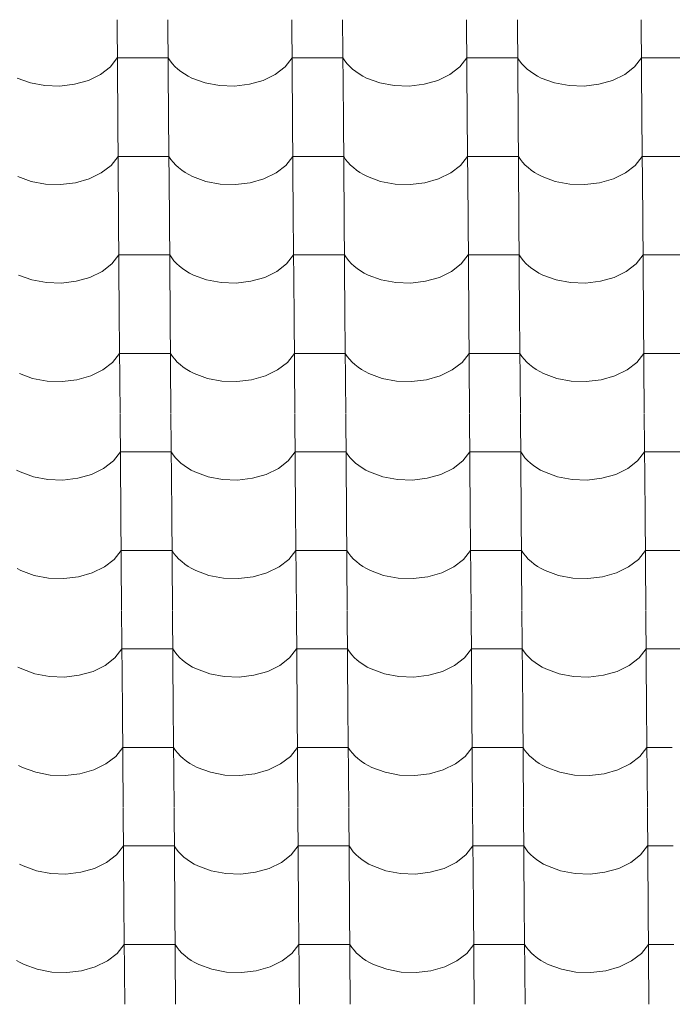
# Model space of a CAD drawing. Header units: millimetres. Extents: x -27785 to 104762, y -947 to 11132.
# Tile 85 of 146: x -10105 to -9489, y 7969 to 8898. Entities that reach past the tile are written whole.
import ezdxf

# ---------------------------------------------------------------- set-up
doc = ezdxf.new("R2010")
doc.units = ezdxf.units.MM
doc.header["$MEASUREMENT"] = 0
doc.layers.add('POHLED JIŽNÍ_1_Bourané_Výplně - Povrchové', color=7, linetype='Continuous')
doc.layers.add('POHLED JIŽNÍ_1_Konstrukce - nosné', color=7, linetype='Continuous')

# ---------------------------------------------------------------- blocks, each defined once
blk = doc.blocks.new('*X2', base_point=(-29303.7, -27473.93))
at = {"layer": 'POHLED JIŽNÍ_1_Bourané_Výplně - Povrchové', "color": 7, "linetype": 'Continuous', "lineweight": 13}
for p, q in [((-10013.45, 8898.29), (-10012.73, 8805.61)), ((-9965.42, 8898.29), (-9964.69, 8805.61)), ((-9848.45, 8898.29), (-9847.73, 8805.61)), ((-9800.42, 8898.29), (-9799.7, 8805.61)), ((-9683.46, 8898.29), (-9682.74, 8805.61)), ((-9635.42, 8898.29), (-9634.7, 8805.61)), ((-9518.46, 8898.29), (-9517.74, 8805.61)), ((-10019.77, 8853.74), (-10013.17, 8862.13)), ((-9989.15, 8862.13), (-10013.17, 8862.13)), ((-9965.13, 8862.13), (-9989.15, 8862.13)), ((-9965.13, 8862.13), (-9963.29, 8859.34)), ((-9854.78, 8853.74), (-9848.17, 8862.13)), ((-9824.16, 8862.13), (-9848.17, 8862.13)), ((-9800.14, 8862.13), (-9824.16, 8862.13)), ((-9800.14, 8862.13), (-9798.29, 8859.34)), ((-9689.78, 8853.74), (-9683.18, 8862.13)), ((-9659.16, 8862.13), (-9683.18, 8862.13)), ((-9635.14, 8862.13), (-9659.16, 8862.13)), ((-9635.14, 8862.13), (-9633.3, 8859.34)), ((-9524.78, 8853.74), (-9518.18, 8862.13)), ((-9494.16, 8862.13), (-9518.18, 8862.13)), ((-9470.15, 8862.13), (-9494.16, 8862.13)), ((-10029.02, 8846.57), (-10019.77, 8853.74)), ((-9963.29, 8859.34), (-9961.15, 8856.64)), ((-9961.15, 8856.64), (-9958.72, 8854.05)), ((-9958.72, 8854.05), (-9956.02, 8851.59)), ((-9956.02, 8851.59), (-9953.06, 8849.26)), ((-9864.03, 8846.57), (-9854.78, 8853.74)), ((-9798.29, 8859.34), (-9796.15, 8856.64)), ((-9796.15, 8856.64), (-9793.72, 8854.05)), ((-9793.72, 8854.05), (-9791.02, 8851.59)), ((-9791.02, 8851.59), (-9788.06, 8849.26)), ((-9699.03, 8846.57), (-9689.78, 8853.74)), ((-9633.3, 8859.34), (-9631.15, 8856.64)), ((-9631.15, 8856.64), (-9628.73, 8854.05)), ((-9628.73, 8854.05), (-9626.03, 8851.59)), ((-9626.03, 8851.59), (-9623.07, 8849.26)), ((-9534.04, 8846.57), (-9524.78, 8853.74)), ((-10107.79, 8843.22), (-10095.31, 8838.64)), ((-10040.46, 8840.98), (-10029.02, 8846.57)), ((-9953.06, 8849.26), (-9949.86, 8847.08)), ((-9949.86, 8847.08), (-9946.43, 8845.07)), ((-9946.43, 8845.07), (-9942.79, 8843.22)), ((-9942.79, 8843.22), (-9930.32, 8838.64)), ((-9875.46, 8840.98), (-9864.03, 8846.57)), ((-9788.06, 8849.26), (-9784.86, 8847.08)), ((-9784.86, 8847.08), (-9781.43, 8845.07)), ((-9781.43, 8845.07), (-9777.8, 8843.22)), ((-9777.8, 8843.22), (-9765.32, 8838.64)), ((-9710.47, 8840.98), (-9699.03, 8846.57)), ((-9623.07, 8849.26), (-9619.87, 8847.08)), ((-9619.87, 8847.08), (-9616.44, 8845.07)), ((-9616.44, 8845.07), (-9612.8, 8843.22)), ((-9612.8, 8843.22), (-9600.32, 8838.64)), ((-9545.47, 8840.98), (-9534.04, 8846.57)), ((-10095.31, 8838.64), (-10081.63, 8836.06)), ((-10081.63, 8836.06), (-10067.45, 8835.59)), ((-10067.45, 8835.59), (-10053.49, 8837.26)), ((-10053.49, 8837.26), (-10040.46, 8840.98)), ((-9930.32, 8838.64), (-9916.64, 8836.06)), ((-9916.64, 8836.06), (-9902.45, 8835.59)), ((-9902.45, 8835.59), (-9888.49, 8837.26)), ((-9888.49, 8837.26), (-9875.46, 8840.98)), ((-9765.32, 8838.64), (-9751.64, 8836.06)), ((-9751.64, 8836.06), (-9737.46, 8835.59)), ((-9737.46, 8835.59), (-9723.5, 8837.26)), ((-9723.5, 8837.26), (-9710.47, 8840.98)), ((-9600.32, 8838.64), (-9586.64, 8836.06)), ((-9586.64, 8836.06), (-9572.46, 8835.59)), ((-9572.46, 8835.59), (-9558.5, 8837.26)), ((-9558.5, 8837.26), (-9545.47, 8840.98)), ((-10012.73, 8805.28), (-10012, 8712.6)), ((-9964.69, 8805.28), (-9963.97, 8712.6)), ((-9847.73, 8805.28), (-9847.01, 8712.6)), ((-9799.7, 8805.28), (-9798.97, 8712.6)), ((-9682.73, 8805.28), (-9682.01, 8712.6)), ((-9634.7, 8805.28), (-9633.98, 8712.6)), ((-9517.74, 8805.28), (-9517.02, 8712.6)), ((-10019.05, 8760.73), (-10012.44, 8769.12)), ((-9988.43, 8769.12), (-10012.44, 8769.12)), ((-9964.41, 8769.12), (-9988.43, 8769.12)), ((-9964.41, 8769.12), (-9962.56, 8766.33)), ((-9854.05, 8760.73), (-9847.45, 8769.12)), ((-9823.43, 8769.12), (-9847.45, 8769.12)), ((-9799.41, 8769.12), (-9823.43, 8769.12)), ((-9799.41, 8769.12), (-9797.57, 8766.33)), ((-9689.06, 8760.73), (-9682.45, 8769.12)), ((-9658.44, 8769.12), (-9682.45, 8769.12)), ((-9634.42, 8769.12), (-9658.44, 8769.12)), ((-9634.42, 8769.12), (-9632.57, 8766.33)), ((-9524.06, 8760.73), (-9517.46, 8769.12)), ((-9493.44, 8769.12), (-9517.46, 8769.12)), ((-9469.42, 8769.12), (-9493.44, 8769.12)), ((-10028.3, 8753.56), (-10019.05, 8760.73)), ((-9962.56, 8766.33), (-9960.42, 8763.63)), ((-9960.42, 8763.63), (-9957.99, 8761.04)), ((-9957.99, 8761.04), (-9955.29, 8758.58)), ((-9955.29, 8758.58), (-9952.34, 8756.25)), ((-9863.31, 8753.56), (-9854.05, 8760.73)), ((-9797.57, 8766.33), (-9795.43, 8763.63)), ((-9795.43, 8763.63), (-9793, 8761.04)), ((-9793, 8761.04), (-9790.3, 8758.58)), ((-9790.3, 8758.58), (-9787.34, 8756.25)), ((-9698.31, 8753.56), (-9689.06, 8760.73)), ((-9632.57, 8766.33), (-9630.43, 8763.63)), ((-9630.43, 8763.63), (-9628, 8761.04)), ((-9628, 8761.04), (-9625.3, 8758.58)), ((-9625.3, 8758.58), (-9622.34, 8756.25)), ((-9533.31, 8753.56), (-9524.06, 8760.73)), ((-10107.07, 8750.21), (-10094.59, 8745.64)), ((-10039.73, 8747.97), (-10028.3, 8753.56)), ((-9952.34, 8756.25), (-9949.13, 8754.07)), ((-9949.13, 8754.07), (-9945.71, 8752.06)), ((-9945.71, 8752.06), (-9942.07, 8750.21)), ((-9942.07, 8750.21), (-9929.59, 8745.64)), ((-9874.74, 8747.97), (-9863.31, 8753.56)), ((-9787.34, 8756.25), (-9784.14, 8754.07)), ((-9784.14, 8754.07), (-9780.71, 8752.06)), ((-9780.71, 8752.06), (-9777.07, 8750.21)), ((-9777.07, 8750.21), (-9764.6, 8745.64)), ((-9709.74, 8747.97), (-9698.31, 8753.56)), ((-9622.34, 8756.25), (-9619.14, 8754.07)), ((-9619.14, 8754.07), (-9615.71, 8752.06)), ((-9615.71, 8752.06), (-9612.08, 8750.21)), ((-9612.08, 8750.21), (-9599.6, 8745.64)), ((-9544.75, 8747.97), (-9533.31, 8753.56)), ((-10094.59, 8745.64), (-10080.91, 8743.05)), ((-10080.91, 8743.05), (-10066.73, 8742.58)), ((-10066.73, 8742.58), (-10052.76, 8744.25)), ((-10052.76, 8744.25), (-10039.73, 8747.97)), ((-9929.59, 8745.64), (-9915.91, 8743.05)), ((-9915.91, 8743.05), (-9901.73, 8742.58)), ((-9901.73, 8742.58), (-9887.77, 8744.25)), ((-9887.77, 8744.25), (-9874.74, 8747.97)), ((-9764.6, 8745.64), (-9750.92, 8743.05)), ((-9750.92, 8743.05), (-9736.73, 8742.58)), ((-9736.73, 8742.58), (-9722.77, 8744.25)), ((-9722.77, 8744.25), (-9709.74, 8747.97)), ((-9599.6, 8745.64), (-9585.92, 8743.05)), ((-9585.92, 8743.05), (-9571.74, 8742.58)), ((-9571.74, 8742.58), (-9557.78, 8744.25)), ((-9557.78, 8744.25), (-9544.75, 8747.97)), ((-10012, 8712.27), (-10011.28, 8619.59)), ((-9963.97, 8712.27), (-9963.25, 8619.59)), ((-9847.01, 8712.27), (-9846.29, 8619.59)), ((-9798.97, 8712.27), (-9798.25, 8619.59)), ((-9682.01, 8712.27), (-9681.29, 8619.59)), ((-9633.98, 8712.27), (-9633.26, 8619.59)), ((-9517.01, 8712.27), (-9516.29, 8619.59)), ((-10018.32, 8667.73), (-10011.72, 8676.11)), ((-9987.7, 8676.11), (-10011.72, 8676.11)), ((-9963.69, 8676.11), (-9987.7, 8676.11)), ((-9963.69, 8676.11), (-9961.84, 8673.32)), ((-9853.33, 8667.73), (-9846.73, 8676.11)), ((-9822.71, 8676.11), (-9846.73, 8676.11)), ((-9798.69, 8676.11), (-9822.71, 8676.11)), ((-9798.69, 8676.11), (-9796.85, 8673.32)), ((-9688.33, 8667.73), (-9681.73, 8676.11)), ((-9657.71, 8676.11), (-9681.73, 8676.11)), ((-9633.69, 8676.11), (-9657.71, 8676.11)), ((-9633.69, 8676.11), (-9631.85, 8673.32)), ((-9523.34, 8667.73), (-9516.73, 8676.11)), ((-9492.72, 8676.11), (-9516.73, 8676.11)), ((-9468.7, 8676.11), (-9492.72, 8676.11)), ((-10027.58, 8660.55), (-10018.32, 8667.73)), ((-9961.84, 8673.32), (-9959.7, 8670.62)), ((-9959.7, 8670.62), (-9957.27, 8668.03)), ((-9957.27, 8668.03), (-9954.57, 8665.57)), ((-9954.57, 8665.57), (-9951.61, 8663.24)), ((-9862.58, 8660.55), (-9853.33, 8667.73)), ((-9796.85, 8673.32), (-9794.7, 8670.62)), ((-9794.7, 8670.62), (-9792.28, 8668.03)), ((-9792.28, 8668.03), (-9789.58, 8665.57)), ((-9789.58, 8665.57), (-9786.62, 8663.24)), ((-9697.59, 8660.55), (-9688.33, 8667.73)), ((-9631.85, 8673.32), (-9629.71, 8670.62)), ((-9629.71, 8670.62), (-9627.28, 8668.03)), ((-9627.28, 8668.03), (-9624.58, 8665.57)), ((-9624.58, 8665.57), (-9621.62, 8663.24)), ((-9532.59, 8660.55), (-9523.34, 8667.73)), ((-10106.34, 8657.2), (-10093.86, 8652.63)), ((-10039.01, 8654.96), (-10027.58, 8660.55)), ((-9951.61, 8663.24), (-9948.41, 8661.07)), ((-9948.41, 8661.07), (-9944.98, 8659.05)), ((-9944.98, 8659.05), (-9941.35, 8657.2)), ((-9941.35, 8657.2), (-9928.87, 8652.63)), ((-9874.02, 8654.96), (-9862.58, 8660.55)), ((-9786.62, 8663.24), (-9783.41, 8661.07)), ((-9783.41, 8661.07), (-9779.99, 8659.05)), ((-9779.99, 8659.05), (-9776.35, 8657.2)), ((-9776.35, 8657.2), (-9763.87, 8652.63)), ((-9709.02, 8654.96), (-9697.59, 8660.55)), ((-9621.62, 8663.24), (-9618.42, 8661.07)), ((-9618.42, 8661.07), (-9614.99, 8659.05)), ((-9614.99, 8659.05), (-9611.36, 8657.2)), ((-9611.36, 8657.2), (-9598.88, 8652.63)), ((-9544.02, 8654.96), (-9532.59, 8660.55)), ((-10093.86, 8652.63), (-10080.19, 8650.04)), ((-10080.19, 8650.04), (-10066, 8649.57)), ((-10066, 8649.57), (-10052.04, 8651.24)), ((-10052.04, 8651.24), (-10039.01, 8654.96)), ((-9928.87, 8652.63), (-9915.19, 8650.04)), ((-9915.19, 8650.04), (-9901.01, 8649.57)), ((-9901.01, 8649.57), (-9887.04, 8651.24)), ((-9887.04, 8651.24), (-9874.02, 8654.96)), ((-9763.87, 8652.63), (-9750.19, 8650.04)), ((-9750.19, 8650.04), (-9736.01, 8649.57)), ((-9736.01, 8649.57), (-9722.05, 8651.24)), ((-9722.05, 8651.24), (-9709.02, 8654.96)), ((-9598.88, 8652.63), (-9585.2, 8650.04)), ((-9585.2, 8650.04), (-9571.01, 8649.57)), ((-9571.01, 8649.57), (-9557.05, 8651.24)), ((-9557.05, 8651.24), (-9544.02, 8654.96)), ((-10011.28, 8619.26), (-10010.56, 8526.58)), ((-9963.24, 8619.26), (-9962.52, 8526.58)), ((-9846.28, 8619.26), (-9845.56, 8526.58)), ((-9798.25, 8619.26), (-9797.53, 8526.58)), ((-9681.29, 8619.26), (-9680.57, 8526.58)), ((-9633.25, 8619.26), (-9632.53, 8526.58)), ((-9516.29, 8619.26), (-9515.57, 8526.58)), ((-10017.6, 8574.72), (-10011, 8583.1)), ((-9986.98, 8583.1), (-10011, 8583.1)), ((-9962.96, 8583.1), (-9986.98, 8583.1)), ((-9962.96, 8583.1), (-9961.12, 8580.31)), ((-9852.6, 8574.72), (-9846, 8583.1)), ((-9821.98, 8583.1), (-9846, 8583.1)), ((-9797.97, 8583.1), (-9821.98, 8583.1)), ((-9797.97, 8583.1), (-9796.12, 8580.31)), ((-9687.61, 8574.72), (-9681.01, 8583.1)), ((-9656.99, 8583.1), (-9681.01, 8583.1)), ((-9632.97, 8583.1), (-9656.99, 8583.1)), ((-9632.97, 8583.1), (-9631.13, 8580.31)), ((-9522.61, 8574.72), (-9516.01, 8583.1)), ((-9491.99, 8583.1), (-9516.01, 8583.1)), ((-9467.98, 8583.1), (-9491.99, 8583.1)), ((-10026.85, 8567.54), (-10017.6, 8574.72)), ((-9961.12, 8580.31), (-9958.98, 8577.61)), ((-9958.98, 8577.61), (-9956.55, 8575.03)), ((-9956.55, 8575.03), (-9953.85, 8572.56)), ((-9953.85, 8572.56), (-9950.89, 8570.24)), ((-9861.86, 8567.54), (-9852.6, 8574.72)), ((-9796.12, 8580.31), (-9793.98, 8577.61)), ((-9793.98, 8577.61), (-9791.55, 8575.03)), ((-9791.55, 8575.03), (-9788.85, 8572.56)), ((-9788.85, 8572.56), (-9785.89, 8570.24)), ((-9696.86, 8567.54), (-9687.61, 8574.72)), ((-9631.13, 8580.31), (-9628.98, 8577.61)), ((-9628.98, 8577.61), (-9626.56, 8575.03)), ((-9626.56, 8575.03), (-9623.86, 8572.56)), ((-9623.86, 8572.56), (-9620.9, 8570.24)), ((-9531.87, 8567.54), (-9522.61, 8574.72)), ((-10105.62, 8564.19), (-10093.14, 8559.62)), ((-10038.29, 8561.95), (-10026.85, 8567.54)), ((-9950.89, 8570.24), (-9947.69, 8568.06)), ((-9947.69, 8568.06), (-9944.26, 8566.04)), ((-9944.26, 8566.04), (-9940.62, 8564.19)), ((-9940.62, 8564.19), (-9928.14, 8559.62)), ((-9873.29, 8561.95), (-9861.86, 8567.54)), ((-9785.89, 8570.24), (-9782.69, 8568.06)), ((-9782.69, 8568.06), (-9779.26, 8566.04)), ((-9779.26, 8566.04), (-9775.63, 8564.19)), ((-9775.63, 8564.19), (-9763.15, 8559.62)), ((-9708.3, 8561.95), (-9696.86, 8567.54)), ((-9620.9, 8570.24), (-9617.7, 8568.06)), ((-9617.7, 8568.06), (-9614.27, 8566.04)), ((-9614.27, 8566.04), (-9610.63, 8564.19)), ((-9610.63, 8564.19), (-9598.15, 8559.62)), ((-9543.3, 8561.95), (-9531.87, 8567.54)), ((-10093.14, 8559.62), (-10079.46, 8557.03)), ((-10079.46, 8557.03), (-10065.28, 8556.56)), ((-10065.28, 8556.56), (-10051.32, 8558.23)), ((-10051.32, 8558.23), (-10038.29, 8561.95)), ((-9928.14, 8559.62), (-9914.47, 8557.03)), ((-9914.47, 8557.03), (-9900.28, 8556.56)), ((-9900.28, 8556.56), (-9886.32, 8558.23)), ((-9886.32, 8558.23), (-9873.29, 8561.95)), ((-9763.15, 8559.62), (-9749.47, 8557.03)), ((-9749.47, 8557.03), (-9735.29, 8556.56)), ((-9735.29, 8556.56), (-9721.33, 8558.23)), ((-9721.33, 8558.23), (-9708.3, 8561.95)), ((-9598.15, 8559.62), (-9584.47, 8557.03)), ((-9584.47, 8557.03), (-9570.29, 8556.56)), ((-9570.29, 8556.56), (-9556.33, 8558.23)), ((-9556.33, 8558.23), (-9543.3, 8561.95)), ((-10010.56, 8526.25), (-10009.83, 8433.57)), ((-9962.52, 8526.25), (-9961.8, 8433.57)), ((-9845.56, 8526.25), (-9844.84, 8433.57)), ((-9797.52, 8526.25), (-9796.8, 8433.57)), ((-9680.56, 8526.25), (-9679.84, 8433.57)), ((-9632.53, 8526.25), (-9631.81, 8433.57)), ((-9515.57, 8526.25), (-9514.85, 8433.57)), ((-10016.88, 8481.71), (-10010.27, 8490.09)), ((-9986.26, 8490.09), (-10010.27, 8490.09)), ((-9962.24, 8490.09), (-9986.26, 8490.09)), ((-9962.24, 8490.09), (-9960.39, 8487.3)), ((-9851.88, 8481.71), (-9845.28, 8490.09)), ((-9821.26, 8490.09), (-9845.28, 8490.09)), ((-9797.24, 8490.09), (-9821.26, 8490.09)), ((-9797.24, 8490.09), (-9795.4, 8487.3)), ((-9686.88, 8481.71), (-9680.28, 8490.09)), ((-9656.26, 8490.09), (-9680.28, 8490.09)), ((-9632.25, 8490.09), (-9656.26, 8490.09)), ((-9632.25, 8490.09), (-9630.4, 8487.3)), ((-9521.89, 8481.71), (-9515.29, 8490.09)), ((-9491.27, 8490.09), (-9515.29, 8490.09)), ((-9467.25, 8490.09), (-9491.27, 8490.09)), ((-10026.13, 8474.54), (-10016.88, 8481.71)), ((-9960.39, 8487.3), (-9958.25, 8484.6)), ((-9958.25, 8484.6), (-9955.82, 8482.02)), ((-9955.82, 8482.02), (-9953.12, 8479.55)), ((-9953.12, 8479.55), (-9950.17, 8477.23)), ((-9861.13, 8474.54), (-9851.88, 8481.71)), ((-9795.4, 8487.3), (-9793.26, 8484.6)), ((-9793.26, 8484.6), (-9790.83, 8482.02)), ((-9790.83, 8482.02), (-9788.13, 8479.55)), ((-9788.13, 8479.55), (-9785.17, 8477.23)), ((-9696.14, 8474.54), (-9686.88, 8481.71)), ((-9630.4, 8487.3), (-9628.26, 8484.6)), ((-9628.26, 8484.6), (-9625.83, 8482.02)), ((-9625.83, 8482.02), (-9623.13, 8479.55)), ((-9623.13, 8479.55), (-9620.17, 8477.23)), ((-9531.14, 8474.54), (-9521.89, 8481.71)), ((-10108.53, 8473.03), (-10104.9, 8471.18)), ((-10104.9, 8471.18), (-10092.42, 8466.61)), ((-10037.56, 8468.94), (-10026.13, 8474.54)), ((-9950.17, 8477.23), (-9946.96, 8475.05)), ((-9946.96, 8475.05), (-9943.54, 8473.03)), ((-9943.54, 8473.03), (-9939.9, 8471.18)), ((-9939.9, 8471.18), (-9927.42, 8466.61)), ((-9872.57, 8468.94), (-9861.13, 8474.54)), ((-9785.17, 8477.23), (-9781.97, 8475.05)), ((-9781.97, 8475.05), (-9778.54, 8473.03)), ((-9778.54, 8473.03), (-9774.9, 8471.18)), ((-9774.9, 8471.18), (-9762.43, 8466.61)), ((-9707.57, 8468.94), (-9696.14, 8474.54)), ((-9620.17, 8477.23), (-9616.97, 8475.05)), ((-9616.97, 8475.05), (-9613.54, 8473.03)), ((-9613.54, 8473.03), (-9609.91, 8471.18)), ((-9609.91, 8471.18), (-9597.43, 8466.61)), ((-9542.58, 8468.94), (-9531.14, 8474.54)), ((-10092.42, 8466.61), (-10078.74, 8464.02)), ((-10078.74, 8464.02), (-10064.56, 8463.55)), ((-10064.56, 8463.55), (-10050.59, 8465.22)), ((-10050.59, 8465.22), (-10037.56, 8468.94)), ((-9927.42, 8466.61), (-9913.74, 8464.02)), ((-9913.74, 8464.02), (-9899.56, 8463.55)), ((-9899.56, 8463.55), (-9885.6, 8465.22)), ((-9885.6, 8465.22), (-9872.57, 8468.94)), ((-9762.43, 8466.61), (-9748.75, 8464.02)), ((-9748.75, 8464.02), (-9734.56, 8463.55)), ((-9734.56, 8463.55), (-9720.6, 8465.22)), ((-9720.6, 8465.22), (-9707.57, 8468.94)), ((-9597.43, 8466.61), (-9583.75, 8464.02)), ((-9583.75, 8464.02), (-9569.57, 8463.55)), ((-9569.57, 8463.55), (-9555.61, 8465.22)), ((-9555.61, 8465.22), (-9542.58, 8468.94)), ((-10009.83, 8433.24), (-10009.11, 8340.57)), ((-9961.8, 8433.24), (-9961.08, 8340.57)), ((-9844.84, 8433.24), (-9844.11, 8340.57)), ((-9796.8, 8433.24), (-9796.08, 8340.57)), ((-9679.84, 8433.24), (-9679.12, 8340.57)), ((-9631.81, 8433.24), (-9631.08, 8340.57)), ((-9514.84, 8433.24), (-9514.12, 8340.57)), ((-10016.15, 8388.7), (-10009.55, 8397.08)), ((-9985.53, 8397.08), (-10009.55, 8397.08)), ((-9961.52, 8397.08), (-9985.53, 8397.08)), ((-9961.52, 8397.08), (-9959.67, 8394.29)), ((-9851.16, 8388.7), (-9844.55, 8397.08)), ((-9820.54, 8397.08), (-9844.55, 8397.08)), ((-9796.52, 8397.08), (-9820.54, 8397.08)), ((-9796.52, 8397.08), (-9794.67, 8394.29)), ((-9686.16, 8388.7), (-9679.56, 8397.08)), ((-9655.54, 8397.08), (-9679.56, 8397.08)), ((-9631.52, 8397.08), (-9655.54, 8397.08)), ((-9631.52, 8397.08), (-9629.68, 8394.29)), ((-9521.16, 8388.7), (-9514.56, 8397.08)), ((-9490.55, 8397.08), (-9514.56, 8397.08)), ((-9466.53, 8397.08), (-9490.55, 8397.08)), ((-10025.41, 8381.53), (-10016.15, 8388.7)), ((-9959.67, 8394.29), (-9957.53, 8391.59)), ((-9957.53, 8391.59), (-9955.1, 8389.01)), ((-9955.1, 8389.01), (-9952.4, 8386.54)), ((-9952.4, 8386.54), (-9949.44, 8384.22)), ((-9860.41, 8381.53), (-9851.16, 8388.7)), ((-9794.67, 8394.29), (-9792.53, 8391.59)), ((-9792.53, 8391.59), (-9790.1, 8389.01)), ((-9790.1, 8389.01), (-9787.4, 8386.54)), ((-9787.4, 8386.54), (-9784.45, 8384.22)), ((-9695.41, 8381.53), (-9686.16, 8388.7)), ((-9629.68, 8394.29), (-9627.54, 8391.59)), ((-9627.54, 8391.59), (-9625.11, 8389.01)), ((-9625.11, 8389.01), (-9622.41, 8386.54)), ((-9622.41, 8386.54), (-9619.45, 8384.22)), ((-9530.42, 8381.53), (-9521.16, 8388.7)), ((-10107.81, 8380.02), (-10104.17, 8378.17)), ((-10104.17, 8378.17), (-10091.69, 8373.6)), ((-10036.84, 8375.94), (-10025.41, 8381.53)), ((-9949.44, 8384.22), (-9946.24, 8382.04)), ((-9946.24, 8382.04), (-9942.81, 8380.02)), ((-9942.81, 8380.02), (-9939.18, 8378.17)), ((-9939.18, 8378.17), (-9926.7, 8373.6)), ((-9871.84, 8375.94), (-9860.41, 8381.53)), ((-9784.45, 8384.22), (-9781.24, 8382.04)), ((-9781.24, 8382.04), (-9777.82, 8380.02)), ((-9777.82, 8380.02), (-9774.18, 8378.17)), ((-9774.18, 8378.17), (-9761.7, 8373.6)), ((-9706.85, 8375.94), (-9695.41, 8381.53)), ((-9619.45, 8384.22), (-9616.25, 8382.04)), ((-9616.25, 8382.04), (-9612.82, 8380.02)), ((-9612.82, 8380.02), (-9609.18, 8378.17)), ((-9609.18, 8378.17), (-9596.71, 8373.6)), ((-9541.85, 8375.94), (-9530.42, 8381.53)), ((-10091.69, 8373.6), (-10078.01, 8371.01)), ((-10078.01, 8371.01), (-10063.83, 8370.54)), ((-10063.83, 8370.54), (-10049.87, 8372.21)), ((-10049.87, 8372.21), (-10036.84, 8375.94)), ((-9926.7, 8373.6), (-9913.02, 8371.01)), ((-9913.02, 8371.01), (-9898.84, 8370.54)), ((-9898.84, 8370.54), (-9884.87, 8372.21)), ((-9884.87, 8372.21), (-9871.84, 8375.94)), ((-9761.7, 8373.6), (-9748.02, 8371.01)), ((-9748.02, 8371.01), (-9733.84, 8370.54)), ((-9733.84, 8370.54), (-9719.88, 8372.21)), ((-9719.88, 8372.21), (-9706.85, 8375.94)), ((-9596.71, 8373.6), (-9583.03, 8371.01)), ((-9583.03, 8371.01), (-9568.84, 8370.54)), ((-9568.84, 8370.54), (-9554.88, 8372.21)), ((-9554.88, 8372.21), (-9541.85, 8375.94)), ((-10009.11, 8340.23), (-10008.39, 8247.56)), ((-9961.07, 8340.23), (-9960.35, 8247.56)), ((-9844.11, 8340.23), (-9843.39, 8247.56)), ((-9796.08, 8340.23), (-9795.36, 8247.56)), ((-9679.12, 8340.23), (-9678.39, 8247.56)), ((-9631.08, 8340.23), (-9630.36, 8247.56)), ((-9514.12, 8340.23), (-9513.4, 8247.56)), ((-10015.43, 8295.69), (-10008.83, 8304.07)), ((-9984.81, 8304.07), (-10008.83, 8304.07)), ((-9960.79, 8304.07), (-9984.81, 8304.07)), ((-9960.79, 8304.07), (-9958.95, 8301.28)), ((-9850.43, 8295.69), (-9843.83, 8304.07)), ((-9819.81, 8304.07), (-9843.83, 8304.07)), ((-9795.8, 8304.07), (-9819.81, 8304.07)), ((-9795.8, 8304.07), (-9793.95, 8301.28)), ((-9685.44, 8295.69), (-9678.83, 8304.07)), ((-9654.82, 8304.07), (-9678.83, 8304.07)), ((-9630.8, 8304.07), (-9654.82, 8304.07)), ((-9630.8, 8304.07), (-9628.95, 8301.28)), ((-9520.44, 8295.69), (-9513.84, 8304.07)), ((-9489.82, 8304.07), (-9513.84, 8304.07)), ((-9465.8, 8304.07), (-9489.82, 8304.07)), ((-10024.68, 8288.52), (-10015.43, 8295.69)), ((-9958.95, 8301.28), (-9956.8, 8298.59)), ((-9956.8, 8298.59), (-9954.38, 8296)), ((-9954.38, 8296), (-9951.68, 8293.53)), ((-9951.68, 8293.53), (-9948.72, 8291.21)), ((-9859.69, 8288.52), (-9850.43, 8295.69)), ((-9793.95, 8301.28), (-9791.81, 8298.59)), ((-9791.81, 8298.59), (-9789.38, 8296)), ((-9789.38, 8296), (-9786.68, 8293.53)), ((-9786.68, 8293.53), (-9783.72, 8291.21)), ((-9694.69, 8288.52), (-9685.44, 8295.69)), ((-9628.95, 8301.28), (-9626.81, 8298.59)), ((-9626.81, 8298.59), (-9624.38, 8296)), ((-9624.38, 8296), (-9621.68, 8293.53)), ((-9621.68, 8293.53), (-9618.73, 8291.21)), ((-9529.7, 8288.52), (-9520.44, 8295.69)), ((-10107.08, 8287.01), (-10103.45, 8285.16)), ((-10103.45, 8285.16), (-10090.97, 8280.59)), ((-10036.12, 8282.93), (-10024.68, 8288.52)), ((-9948.72, 8291.21), (-9945.52, 8289.03)), ((-9945.52, 8289.03), (-9942.09, 8287.01)), ((-9942.09, 8287.01), (-9938.45, 8285.16)), ((-9938.45, 8285.16), (-9925.97, 8280.59)), ((-9871.12, 8282.93), (-9859.69, 8288.52)), ((-9783.72, 8291.21), (-9780.52, 8289.03)), ((-9780.52, 8289.03), (-9777.09, 8287.01)), ((-9777.09, 8287.01), (-9773.46, 8285.16)), ((-9773.46, 8285.16), (-9760.98, 8280.59)), ((-9706.12, 8282.93), (-9694.69, 8288.52)), ((-9618.73, 8291.21), (-9615.52, 8289.03)), ((-9615.52, 8289.03), (-9612.1, 8287.01)), ((-9612.1, 8287.01), (-9608.46, 8285.16)), ((-9608.46, 8285.16), (-9595.98, 8280.59)), ((-9541.13, 8282.93), (-9529.7, 8288.52)), ((-10090.97, 8280.59), (-10077.29, 8278)), ((-10077.29, 8278), (-10063.11, 8277.53)), ((-10063.11, 8277.53), (-10049.15, 8279.2)), ((-10049.15, 8279.2), (-10036.12, 8282.93)), ((-9925.97, 8280.59), (-9912.29, 8278)), ((-9912.29, 8278), (-9898.11, 8277.53)), ((-9898.11, 8277.53), (-9884.15, 8279.2)), ((-9884.15, 8279.2), (-9871.12, 8282.93)), ((-9760.98, 8280.59), (-9747.3, 8278)), ((-9747.3, 8278), (-9733.12, 8277.53)), ((-9733.12, 8277.53), (-9719.15, 8279.2)), ((-9719.15, 8279.2), (-9706.12, 8282.93)), ((-9595.98, 8280.59), (-9582.3, 8278)), ((-9582.3, 8278), (-9568.12, 8277.53)), ((-9568.12, 8277.53), (-9554.16, 8279.2)), ((-9554.16, 8279.2), (-9541.13, 8282.93)), ((-10008.38, 8247.22), (-10007.66, 8154.55)), ((-9960.35, 8247.22), (-9959.63, 8154.55)), ((-9843.39, 8247.22), (-9842.67, 8154.55)), ((-9795.35, 8247.22), (-9794.63, 8154.55)), ((-9678.39, 8247.22), (-9677.67, 8154.55)), ((-9630.36, 8247.22), (-9629.64, 8154.55)), ((-9513.4, 8247.22), (-9512.68, 8154.55)), ((-10014.71, 8202.68), (-10008.1, 8211.07)), ((-9984.09, 8211.07), (-10008.1, 8211.07)), ((-9960.07, 8211.07), (-9984.09, 8211.07)), ((-9960.07, 8211.07), (-9958.22, 8208.27)), ((-9849.71, 8202.68), (-9843.11, 8211.07)), ((-9819.09, 8211.07), (-9843.11, 8211.07)), ((-9795.07, 8211.07), (-9819.09, 8211.07)), ((-9795.07, 8211.07), (-9793.23, 8208.27)), ((-9684.71, 8202.68), (-9678.11, 8211.07)), ((-9654.09, 8211.07), (-9678.11, 8211.07)), ((-9630.08, 8211.07), (-9654.09, 8211.07)), ((-9630.08, 8211.07), (-9628.23, 8208.27)), ((-9519.72, 8202.68), (-9513.11, 8211.07)), ((-9489.1, 8211.07), (-9513.11, 8211.07)), ((-10023.96, 8195.51), (-10014.71, 8202.68)), ((-9958.22, 8208.27), (-9956.08, 8205.58)), ((-9956.08, 8205.58), (-9953.65, 8202.99)), ((-9953.65, 8202.99), (-9950.95, 8200.53)), ((-9950.95, 8200.53), (-9947.99, 8198.2)), ((-9858.96, 8195.51), (-9849.71, 8202.68)), ((-9793.23, 8208.27), (-9791.08, 8205.58)), ((-9791.08, 8205.58), (-9788.66, 8202.99)), ((-9788.66, 8202.99), (-9785.96, 8200.53)), ((-9785.96, 8200.53), (-9783, 8198.2)), ((-9693.97, 8195.51), (-9684.71, 8202.68)), ((-9628.23, 8208.27), (-9626.09, 8205.58)), ((-9626.09, 8205.58), (-9623.66, 8202.99)), ((-9623.66, 8202.99), (-9620.96, 8200.53)), ((-9620.96, 8200.53), (-9618, 8198.2)), ((-9528.97, 8195.51), (-9519.72, 8202.68)), ((-10106.36, 8194), (-10102.73, 8192.15)), ((-10102.73, 8192.15), (-10090.25, 8187.58)), ((-10035.39, 8189.92), (-10023.96, 8195.51)), ((-9947.99, 8198.2), (-9944.79, 8196.02)), ((-9944.79, 8196.02), (-9941.36, 8194)), ((-9941.36, 8194), (-9937.73, 8192.15)), ((-9937.73, 8192.15), (-9925.25, 8187.58)), ((-9870.4, 8189.92), (-9858.96, 8195.51)), ((-9783, 8198.2), (-9779.8, 8196.02)), ((-9779.8, 8196.02), (-9776.37, 8194)), ((-9776.37, 8194), (-9772.73, 8192.15)), ((-9772.73, 8192.15), (-9760.25, 8187.58)), ((-9705.4, 8189.92), (-9693.97, 8195.51)), ((-9618, 8198.2), (-9614.8, 8196.02)), ((-9614.8, 8196.02), (-9611.37, 8194)), ((-9611.37, 8194), (-9607.74, 8192.15)), ((-9607.74, 8192.15), (-9595.26, 8187.58)), ((-9540.4, 8189.92), (-9528.97, 8195.51)), ((-10090.25, 8187.58), (-10076.57, 8184.99)), ((-10076.57, 8184.99), (-10062.38, 8184.52)), ((-10062.38, 8184.52), (-10048.42, 8186.19)), ((-10048.42, 8186.19), (-10035.39, 8189.92)), ((-9925.25, 8187.58), (-9911.57, 8184.99)), ((-9911.57, 8184.99), (-9897.39, 8184.52)), ((-9897.39, 8184.52), (-9883.43, 8186.19)), ((-9883.43, 8186.19), (-9870.4, 8189.92)), ((-9760.25, 8187.58), (-9746.57, 8184.99)), ((-9746.57, 8184.99), (-9732.39, 8184.52)), ((-9732.39, 8184.52), (-9718.43, 8186.19)), ((-9718.43, 8186.19), (-9705.4, 8189.92)), ((-9595.26, 8187.58), (-9581.58, 8184.99)), ((-9581.58, 8184.99), (-9567.4, 8184.52)), ((-9567.4, 8184.52), (-9553.43, 8186.19)), ((-9553.43, 8186.19), (-9540.4, 8189.92)), ((-10007.66, 8154.21), (-10006.94, 8061.54)), ((-9959.63, 8154.21), (-9958.91, 8061.54)), ((-9842.66, 8154.21), (-9841.94, 8061.54)), ((-9794.63, 8154.21), (-9793.91, 8061.54)), ((-9677.67, 8154.21), (-9676.95, 8061.54)), ((-9629.63, 8154.21), (-9628.91, 8061.54)), ((-9512.67, 8154.21), (-9511.95, 8061.54)), ((-10013.98, 8109.67), (-10007.38, 8118.06)), ((-9983.36, 8118.06), (-10007.38, 8118.06)), ((-9959.35, 8118.06), (-9983.36, 8118.06)), ((-9959.35, 8118.06), (-9957.5, 8115.26)), ((-9848.99, 8109.67), (-9842.38, 8118.06)), ((-9818.37, 8118.06), (-9842.38, 8118.06)), ((-9794.35, 8118.06), (-9818.37, 8118.06)), ((-9794.35, 8118.06), (-9792.5, 8115.26)), ((-9683.99, 8109.67), (-9677.39, 8118.06)), ((-9653.37, 8118.06), (-9677.39, 8118.06)), ((-9629.35, 8118.06), (-9653.37, 8118.06)), ((-9629.35, 8118.06), (-9627.51, 8115.26)), ((-9518.99, 8109.67), (-9512.39, 8118.06)), ((-9488.37, 8118.06), (-9512.39, 8118.06)), ((-10023.24, 8102.5), (-10013.98, 8109.67)), ((-9957.5, 8115.26), (-9955.36, 8112.57)), ((-9955.36, 8112.57), (-9952.93, 8109.98)), ((-9952.93, 8109.98), (-9950.23, 8107.52)), ((-9950.23, 8107.52), (-9947.27, 8105.19)), ((-9858.24, 8102.5), (-9848.99, 8109.67)), ((-9792.5, 8115.26), (-9790.36, 8112.57)), ((-9790.36, 8112.57), (-9787.93, 8109.98)), ((-9787.93, 8109.98), (-9785.23, 8107.52)), ((-9785.23, 8107.52), (-9782.27, 8105.19)), ((-9693.24, 8102.5), (-9683.99, 8109.67)), ((-9627.51, 8115.26), (-9625.37, 8112.57)), ((-9625.37, 8112.57), (-9622.94, 8109.98)), ((-9622.94, 8109.98), (-9620.24, 8107.52)), ((-9620.24, 8107.52), (-9617.28, 8105.19)), ((-9528.25, 8102.5), (-9518.99, 8109.67)), ((-10105.64, 8100.99), (-10102, 8099.14)), ((-10102, 8099.14), (-10089.52, 8094.57)), ((-10034.67, 8096.91), (-10023.24, 8102.5)), ((-9947.27, 8105.19), (-9944.07, 8103.01)), ((-9944.07, 8103.01), (-9940.64, 8100.99)), ((-9940.64, 8100.99), (-9937.01, 8099.14)), ((-9937.01, 8099.14), (-9924.53, 8094.57)), ((-9869.67, 8096.91), (-9858.24, 8102.5)), ((-9782.27, 8105.19), (-9779.07, 8103.01)), ((-9779.07, 8103.01), (-9775.65, 8100.99)), ((-9775.65, 8100.99), (-9772.01, 8099.14)), ((-9772.01, 8099.14), (-9759.53, 8094.57)), ((-9704.68, 8096.91), (-9693.24, 8102.5)), ((-9617.28, 8105.19), (-9614.08, 8103.01)), ((-9614.08, 8103.01), (-9610.65, 8100.99)), ((-9610.65, 8100.99), (-9607.01, 8099.14)), ((-9607.01, 8099.14), (-9594.53, 8094.57)), ((-9539.68, 8096.91), (-9528.25, 8102.5)), ((-10089.52, 8094.57), (-10075.84, 8091.98)), ((-10075.84, 8091.98), (-10061.66, 8091.51)), ((-10061.66, 8091.51), (-10047.7, 8093.18)), ((-10047.7, 8093.18), (-10034.67, 8096.91)), ((-9924.53, 8094.57), (-9910.85, 8091.98)), ((-9910.85, 8091.98), (-9896.67, 8091.51)), ((-9896.67, 8091.51), (-9882.7, 8093.18)), ((-9882.7, 8093.18), (-9869.67, 8096.91)), ((-9759.53, 8094.57), (-9745.85, 8091.98)), ((-9745.85, 8091.98), (-9731.67, 8091.51)), ((-9731.67, 8091.51), (-9717.71, 8093.18)), ((-9717.71, 8093.18), (-9704.68, 8096.91)), ((-9594.53, 8094.57), (-9580.86, 8091.98)), ((-9580.86, 8091.98), (-9566.67, 8091.51)), ((-9566.67, 8091.51), (-9552.71, 8093.18)), ((-9552.71, 8093.18), (-9539.68, 8096.91)), ((-10006.94, 8061.2), (-10006.22, 7968.53)), ((-9958.9, 8061.2), (-9958.18, 7968.53)), ((-9841.94, 8061.2), (-9841.22, 7968.53)), ((-9793.91, 8061.2), (-9793.19, 7968.53)), ((-9676.94, 8061.2), (-9676.22, 7968.53)), ((-9628.91, 8061.2), (-9628.19, 7968.53)), ((-9511.95, 8061.2), (-9511.23, 7968.53)), ((-10013.26, 8016.66), (-10006.66, 8025.05)), ((-9982.64, 8025.05), (-10006.66, 8025.05)), ((-9958.62, 8025.05), (-9982.64, 8025.05)), ((-9958.62, 8025.05), (-9956.78, 8022.25)), ((-9848.26, 8016.66), (-9841.66, 8025.05)), ((-9817.64, 8025.05), (-9841.66, 8025.05)), ((-9793.63, 8025.05), (-9817.64, 8025.05)), ((-9793.63, 8025.05), (-9791.78, 8022.25)), ((-9683.27, 8016.66), (-9676.66, 8025.05)), ((-9652.65, 8025.05), (-9676.66, 8025.05)), ((-9628.63, 8025.05), (-9652.65, 8025.05)), ((-9628.63, 8025.05), (-9626.78, 8022.25)), ((-9518.27, 8016.66), (-9511.67, 8025.05)), ((-9487.65, 8025.05), (-9511.67, 8025.05)), ((-10022.51, 8009.49), (-10013.26, 8016.66)), ((-9956.78, 8022.25), (-9954.63, 8019.56)), ((-9954.63, 8019.56), (-9952.21, 8016.97)), ((-9952.21, 8016.97), (-9949.51, 8014.51)), ((-9949.51, 8014.51), (-9946.55, 8012.18)), ((-9857.52, 8009.49), (-9848.26, 8016.66)), ((-9791.78, 8022.25), (-9789.64, 8019.56)), ((-9789.64, 8019.56), (-9787.21, 8016.97)), ((-9787.21, 8016.97), (-9784.51, 8014.51)), ((-9784.51, 8014.51), (-9781.55, 8012.18)), ((-9692.52, 8009.49), (-9683.27, 8016.66)), ((-9626.78, 8022.25), (-9624.64, 8019.56)), ((-9624.64, 8019.56), (-9622.21, 8016.97)), ((-9622.21, 8016.97), (-9619.51, 8014.51)), ((-9619.51, 8014.51), (-9616.55, 8012.18)), ((-9527.52, 8009.49), (-9518.27, 8016.66)), ((-10108.34, 8010), (-10104.91, 8007.98)), ((-10104.91, 8007.98), (-10101.28, 8006.13)), ((-10101.28, 8006.13), (-10088.8, 8001.56)), ((-10033.95, 8003.9), (-10022.51, 8009.49)), ((-9946.55, 8012.18), (-9943.35, 8010)), ((-9943.35, 8010), (-9939.92, 8007.98)), ((-9939.92, 8007.98), (-9936.28, 8006.13)), ((-9936.28, 8006.13), (-9923.8, 8001.56)), ((-9868.95, 8003.9), (-9857.52, 8009.49)), ((-9781.55, 8012.18), (-9778.35, 8010)), ((-9778.35, 8010), (-9774.92, 8007.98)), ((-9774.92, 8007.98), (-9771.29, 8006.13)), ((-9771.29, 8006.13), (-9758.81, 8001.56)), ((-9703.95, 8003.9), (-9692.52, 8009.49)), ((-9616.55, 8012.18), (-9613.35, 8010)), ((-9613.35, 8010), (-9609.93, 8007.98)), ((-9609.93, 8007.98), (-9606.29, 8006.13)), ((-9606.29, 8006.13), (-9593.81, 8001.56)), ((-9538.96, 8003.9), (-9527.52, 8009.49)), ((-10088.8, 8001.56), (-10075.12, 7998.98)), ((-10075.12, 7998.98), (-10060.94, 7998.5)), ((-10060.94, 7998.5), (-10046.98, 8000.17)), ((-10046.98, 8000.17), (-10033.95, 8003.9)), ((-9923.8, 8001.56), (-9910.12, 7998.98)), ((-9910.12, 7998.98), (-9895.94, 7998.5)), ((-9895.94, 7998.5), (-9881.98, 8000.17)), ((-9881.98, 8000.17), (-9868.95, 8003.9)), ((-9758.81, 8001.56), (-9745.13, 7998.98)), ((-9745.13, 7998.98), (-9730.95, 7998.5)), ((-9730.95, 7998.5), (-9716.98, 8000.17)), ((-9716.98, 8000.17), (-9703.95, 8003.9)), ((-9593.81, 8001.56), (-9580.13, 7998.98)), ((-9580.13, 7998.98), (-9565.95, 7998.5)), ((-9565.95, 7998.5), (-9551.99, 8000.17)), ((-9551.99, 8000.17), (-9538.96, 8003.9))]:
    blk.add_line(p, q, dxfattribs=at)

msp = doc.modelspace()

# ---------------------------------------------------------------- block references
at = {"layer": 'POHLED JIŽNÍ_1_Konstrukce - nosné', "color": 9, "linetype": 'Continuous', "lineweight": 13}
msp.add_blockref('*X2', (-29303.7, -27473.93), dxfattribs=at)

doc.saveas('drawing.dxf')
